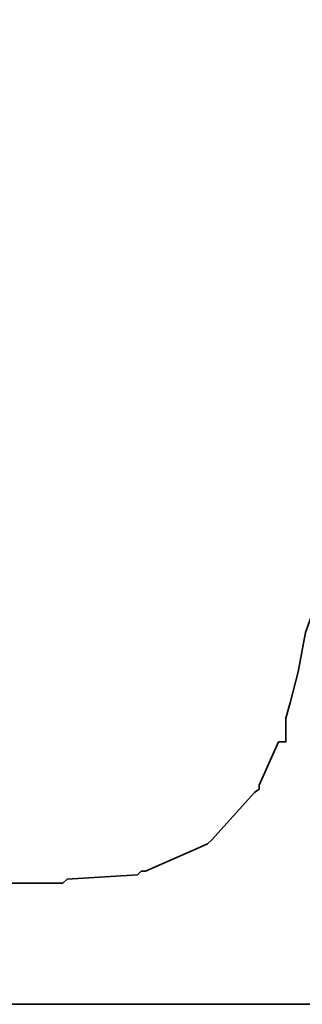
# Model space of a CAD drawing. Header units: inches. Extents: x 22 to 529, y 46 to 401.
# Tile 34 of 50: x 205.258 to 205.503, y 111.401 to 112.256. Entities that reach past the tile are written whole.
import ezdxf

# ---------------------------------------------------------------- set-up
doc = ezdxf.new("R2010")
doc.units = ezdxf.units.IN
doc.header["$LTSCALE"] = 0.1
doc.layers.add('DIM', color=4, linetype='Continuous')
doc.layers.add('layer 1', color=7, linetype='Continuous')

# ---------------------------------------------------------------- blocks, each defined once
blk = doc.blocks.new('TBI MOTION logo(完整正式版)')
at = {"layer": 'layer 1', "color": 22, "lineweight": 35}
blk.add_open_spline([(-40.59125, -7.943749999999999), (-40.59125, -7.943749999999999), (-40.97375, -7.943749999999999), (-40.97375, -7.943749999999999), (-40.97375, -7.943749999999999), (-40.97375, -7.943749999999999), (-41.38125, -7.943749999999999), (-41.38125, -7.943749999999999), (-41.38125, -7.943749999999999), (-41.38125, -7.943749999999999), (-41.54874999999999, -7.943749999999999), (-41.54874999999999, -7.943749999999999), (-41.54874999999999, -7.943749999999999), (-41.54874999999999, -7.943749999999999), (-41.59875, -7.943749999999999), (-41.59875, -7.943749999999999), (-41.59875, -7.943749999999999), (-41.59875, -7.943749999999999), (-41.88374999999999, -7.943749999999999), (-41.88374999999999, -7.943749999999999), (-41.88374999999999, -7.943749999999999), (-41.88374999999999, -7.943749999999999), (-41.90875, -7.91875), (-41.90875, -7.91875), (-41.90875, -7.91875), (-41.90875, -7.91875), (-42.19875, -7.871249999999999), (-42.19875, -7.871249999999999), (-42.19875, -7.871249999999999), (-42.19875, -7.871249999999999), (-42.43875, -7.82375), (-42.43875, -7.82375), (-42.43875, -7.82375), (-42.43875, -7.82375), (-42.45875, -7.82375), (-42.45875, -7.82375), (-42.45875, -7.82375), (-42.45875, -7.82375), (-42.48624999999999, -7.82375), (-42.48624999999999, -7.82375), (-42.48624999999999, -7.82375), (-42.48624999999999, -7.82375), (-42.67625, -7.723749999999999), (-42.67625, -7.723749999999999), (-42.67625, -7.723749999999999), (-42.67625, -7.723749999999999), (-42.70125, -7.70375), (-42.70125, -7.70375), (-42.70125, -7.70375), (-42.70125, -7.70375), (-42.72375, -7.678749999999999), (-42.72375, -7.678749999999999), (-42.72375, -7.678749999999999), (-42.72375, -7.678749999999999), (-42.86875, -7.488749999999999), (-42.86875, -7.488749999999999), (-42.86875, -7.488749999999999), (-42.86875, -7.488749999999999), (-42.89374999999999, -7.438749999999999), (-42.89374999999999, -7.438749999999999), (-42.89374999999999, -7.438749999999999), (-42.89374999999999, -7.438749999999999), (-42.91875, -7.388749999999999), (-42.91875, -7.388749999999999), (-42.91875, -7.388749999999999), (-42.91875, -7.388749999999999), (-42.93874999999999, -7.12875), (-42.93874999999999, -7.12875), (-42.93874999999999, -7.12875), (-42.93874999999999, -7.12875), (-42.96375, -7.103749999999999), (-42.96375, -7.103749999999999), (-42.96375, -7.103749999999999), (-42.96375, -7.103749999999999), (-42.96375, -7.053749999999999), (-42.96375, -7.053749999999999), (-42.96375, -7.053749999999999), (-42.96375, -7.053749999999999), (-42.96375, -7.00875), (-42.96375, -7.00875), (-42.96375, -7.00875), (-42.96375, -7.00875), (-42.91875, -6.69625), (-42.91875, -6.69625), (-42.91875, -6.69625), (-42.91875, -6.69625), (-42.91875, -6.62375), (-42.91875, -6.62375), (-42.91875, -6.62375), (-42.91875, -6.62375), (-42.91875, -6.59625), (-42.91875, -6.59625), (-42.91875, -6.59625), (-42.91875, -6.59625), (-42.91875, -6.57375), (-42.91875, -6.57375), (-42.91875, -6.57375), (-42.91875, -6.57375), (-42.91875, -6.528749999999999), (-42.91875, -6.528749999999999), (-42.91875, -6.528749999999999), (-42.91875, -6.528749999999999), (-42.89374999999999, -6.50375), (-42.89374999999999, -6.50375), (-42.89374999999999, -6.50375), (-42.89374999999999, -6.50375), (-42.84374999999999, -6.38375), (-42.84374999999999, -6.38375), (-42.84374999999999, -6.38375), (-42.84374999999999, -6.38375), (-42.84374999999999, -6.358749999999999), (-42.84374999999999, -6.358749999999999), (-42.84374999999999, -6.358749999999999), (-42.84374999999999, -6.358749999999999), (-42.74625, -6.143749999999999), (-42.74625, -6.143749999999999), (-42.74625, -6.143749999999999), (-42.74625, -6.143749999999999), (-42.70125, -5.853749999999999), (-42.70125, -5.853749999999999), (-42.70125, -5.853749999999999), (-42.70125, -5.853749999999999), (-42.60374999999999, -5.47125), (-42.60374999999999, -5.47125), (-42.60374999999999, -5.47125), (-42.60374999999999, -5.47125), (-42.60374999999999, -5.44875), (-42.60374999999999, -5.44875), (-42.60374999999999, -5.44875), (-42.60374999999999, -5.44875), (-42.38875, -4.678749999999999), (-42.38875, -4.678749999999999), (-42.38875, -4.678749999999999), (-42.38875, -4.678749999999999), (-42.36375, -4.653749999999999), (-42.36375, -4.653749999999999), (-42.36375, -4.653749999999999), (-42.36375, -4.653749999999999), (-42.12375, -3.69625), (-42.12375, -3.69625), (-42.12375, -3.69625), (-42.12375, -3.69625), (-42.12375, -3.67374), (-42.12375, -3.67374), (-42.12375, -3.67374), (-42.12375, -3.67374), (-41.78875, -2.593739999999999), (-41.78875, -2.593739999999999), (-41.78875, -2.593739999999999), (-41.78875, -2.593739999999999), (-41.18875, -0.19375), (-41.18875, -0.19375), (-41.18875, -0.19375), (-41.18875, -0.19375), (-40.54375, 2.20624), (-40.54375, 2.20624), (-40.54375, 2.20624), (-40.54375, 2.20624), (-40.25374999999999, 3.308749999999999), (-40.25374999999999, 3.308749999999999), (-40.25374999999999, 3.308749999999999), (-40.25374999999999, 3.308749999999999), (-39.98875, 4.27125), (-39.98875, 4.27125), (-39.98875, 4.27125), (-39.98875, 4.27125), (-39.77375, 5.131249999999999), (-39.77375, 5.131249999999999), (-39.77375, 5.131249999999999), (-39.77375, 5.131249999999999), (-39.67875, 5.47125), (-39.67875, 5.47125), (-39.67875, 5.47125), (-39.67875, 5.47125), (-39.60375, 5.756249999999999), (-39.60375, 5.756249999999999), (-39.60375, 5.756249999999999), (-39.60375, 5.756249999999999), (-39.60375, 5.78125), (-39.60375, 5.78125), (-39.60375, 5.78125), (-39.60375, 5.78125), (-39.50875, 5.97125), (-39.50875, 5.97125), (-39.50875, 5.97125), (-39.50875, 5.97125), (-39.50875, 6.138749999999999), (-39.50875, 6.138749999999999), (-39.50875, 6.138749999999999), (-39.50875, 6.138749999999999), (-39.48625, 6.166249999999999), (-39.48625, 6.166249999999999), (-39.48625, 6.166249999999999), (-39.48625, 6.166249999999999), (-39.46125, 6.286249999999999), (-39.46125, 6.286249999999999), (-39.46125, 6.286249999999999), (-39.46125, 6.286249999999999), (-39.46125, 6.426249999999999), (-39.46125, 6.426249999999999), (-39.46125, 6.426249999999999), (-39.46125, 6.426249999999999), (-39.41375, 6.426249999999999), (-39.41375, 6.426249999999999), (-39.41375, 6.426249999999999), (-39.41375, 6.426249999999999), (-39.29375, 6.69125), (-39.29375, 6.69125), (-39.29375, 6.69125), (-39.29375, 6.69125), (-39.26875, 6.741249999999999), (-39.26875, 6.741249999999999), (-39.26875, 6.741249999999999), (-39.26875, 6.741249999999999), (-39.24375, 6.76625), (-39.24375, 6.76625), (-39.24375, 6.76625), (-39.24375, 6.76625), (-38.98375, 7.006239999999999), (-38.98375, 7.006239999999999), (-38.98375, 7.006239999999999), (-38.98375, 7.006239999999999), (-38.95625, 7.026239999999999), (-38.95625, 7.026239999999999), (-38.95625, 7.026239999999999), (-38.95625, 7.026239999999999), (-38.78875, 7.126239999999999), (-38.78875, 7.126239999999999), (-38.78875, 7.126239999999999), (-38.78875, 7.126239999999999), (-38.76375, 7.126239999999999), (-38.76375, 7.126239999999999), (-38.76375, 7.126239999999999), (-38.76375, 7.126239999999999), (-38.74375, 7.126239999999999), (-38.74375, 7.126239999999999), (-38.74375, 7.126239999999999), (-38.74375, 7.126239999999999), (-38.52875, 7.171249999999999), (-38.52875, 7.171249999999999), (-38.52875, 7.171249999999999), (-38.52875, 7.171249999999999), (-38.52875, 7.196239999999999), (-38.52875, 7.196239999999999), (-38.52875, 7.196239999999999), (-38.52875, 7.196239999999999), (-38.50375, 7.196239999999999), (-38.50375, 7.196239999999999), (-38.50375, 7.196239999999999), (-38.50375, 7.196239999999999), (-38.26125, 7.21875), (-38.26125, 7.21875), (-38.26125, 7.21875), (-38.26125, 7.21875), (-38.23875000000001, 7.246239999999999), (-38.23875000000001, 7.246239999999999), (-38.23875000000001, 7.246239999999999), (-38.23875000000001, 7.246239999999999), (-38.21625, 7.246239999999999), (-38.21625, 7.246239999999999), (-38.21625, 7.246239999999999), (-38.21625, 7.246239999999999), (-38.18875, 7.246239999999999), (-38.18875, 7.246239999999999), (-38.18875, 7.246239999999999), (-38.18875, 7.246239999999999), (-37.90375, 7.246239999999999), (-37.90375, 7.246239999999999), (-37.90375, 7.246239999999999), (-37.90375, 7.246239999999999), (-37.85375, 7.246239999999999), (-37.85375, 7.246239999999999), (-37.85375, 7.246239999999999), (-37.85375, 7.246239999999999), (-37.75875, 7.246239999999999), (-37.75875, 7.246239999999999), (-37.75875, 7.246239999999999), (-37.75875, 7.246239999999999), (-37.42375, 7.246239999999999), (-37.42375, 7.246239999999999), (-37.42375, 7.246239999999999), (-37.42375, 7.246239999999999), (-37.08875, 7.246239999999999), (-37.08875, 7.246239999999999), (-37.08875, 7.246239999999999), (-37.08875, 7.246239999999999), (-37.06375, 7.246239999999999), (-37.06375, 7.246239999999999), (-37.06375, 7.246239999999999), (-37.06375, 7.246239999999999), (-37.06375, 7.266239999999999), (-37.06375, 7.266239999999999), (-37.06375, 7.266239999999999), (-37.06375, 7.266239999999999), (-37.03875, 7.291249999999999), (-37.03875, 7.291249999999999), (-37.03875, 7.291249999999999), (-37.03875, 7.291249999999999), (-37.03875, 7.31625), (-37.03875, 7.31625), (-37.03875, 7.31625), (-37.03875, 7.31625), (-36.94125, 7.676249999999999), (-36.94125, 7.676249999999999), (-36.94125, 7.676249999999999), (-36.94125, 7.676249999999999), (-36.86875, 7.98625), (-36.86875, 7.98625), (-36.86875, 7.98625), (-36.86875, 7.98625), (-36.98875000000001, 7.98625), (-36.98875000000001, 7.98625), (-36.98875000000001, 7.98625), (-36.98875000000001, 7.98625), (-37.42375, 7.98625), (-37.42375, 7.98625), (-37.42375, 7.98625), (-37.42375, 7.98625), (-37.94875, 7.98625), (-37.94875, 7.98625), (-37.94875, 7.98625), (-37.94875, 7.98625), (-38.57375, 7.98625), (-38.57375, 7.98625), (-38.57375, 7.98625), (-38.57375, 7.98625), (-39.29375, 7.98625), (-39.29375, 7.98625), (-39.29375, 7.98625), (-39.29375, 7.98625), (-40.82875, 7.98625), (-40.82875, 7.98625), (-40.82875, 7.98625), (-40.82875, 7.98625), (-42.36375, 7.98625), (-42.36375, 7.98625), (-42.36375, 7.98625), (-42.36375, 7.98625), (-43.08375, 7.98625), (-43.08375, 7.98625), (-43.08375, 7.98625), (-43.08375, 7.98625), (-43.70875, 7.98625), (-43.70875, 7.98625), (-43.70875, 7.98625), (-43.70875, 7.98625), (-44.23375, 7.98625), (-44.23375, 7.98625), (-44.23375, 7.98625), (-44.23375, 7.98625), (-44.66875, 7.98625), (-44.66875, 7.98625), (-44.66875, 7.98625), (-44.66875, 7.98625), (-44.88375, 7.98625), (-44.88375, 7.98625), (-44.88375, 7.98625), (-44.88375, 7.98625), (-44.90874999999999, 7.94125), (-44.90874999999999, 7.94125), (-44.90874999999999, 7.94125), (-44.90874999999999, 7.94125), (-44.90874999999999, 7.916249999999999), (-44.90874999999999, 7.916249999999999), (-44.90874999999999, 7.916249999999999), (-44.90874999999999, 7.916249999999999), (-45.00375, 7.55625), (-45.00375, 7.55625), (-45.00375, 7.55625), (-45.00375, 7.55625), (-45.05374999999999, 7.246239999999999), (-45.05374999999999, 7.246239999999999), (-45.05374999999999, 7.246239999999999), (-45.05374999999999, 7.246239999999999), (-44.61875, 7.246239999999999), (-44.61875, 7.246239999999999), (-44.61875, 7.246239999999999), (-44.61875, 7.246239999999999), (-44.11375, 7.246239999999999), (-44.11375, 7.246239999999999), (-44.11375, 7.246239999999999), (-44.11375, 7.246239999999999), (-43.99375, 7.246239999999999), (-43.99375, 7.246239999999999), (-43.99375, 7.246239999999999), (-43.99375, 7.246239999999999), (-43.94625, 7.246239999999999), (-43.94625, 7.246239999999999), (-43.94625, 7.246239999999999), (-43.94625, 7.246239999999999), (-43.92374, 7.246239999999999), (-43.92374, 7.246239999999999), (-43.92374, 7.246239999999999), (-43.92374, 7.246239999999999), (-43.65874999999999, 7.246239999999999), (-43.65874999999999, 7.246239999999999), (-43.65874999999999, 7.246239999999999), (-43.65874999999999, 7.246239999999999), (-43.63875, 7.21875), (-43.63875, 7.21875), (-43.63875, 7.21875), (-43.63875, 7.21875), (-43.46874999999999, 7.196239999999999), (-43.46874999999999, 7.196239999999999), (-43.46874999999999, 7.196239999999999), (-43.46874999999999, 7.196239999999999), (-43.39875, 7.196239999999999), (-43.39875, 7.196239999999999), (-43.39875, 7.196239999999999), (-43.39875, 7.196239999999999), (-43.37125, 7.171249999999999), (-43.37125, 7.171249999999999), (-43.37125, 7.171249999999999), (-43.37125, 7.171249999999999), (-43.34875, 7.171249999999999), (-43.34875, 7.171249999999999), (-43.34875, 7.171249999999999), (-43.34875, 7.171249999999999), (-43.20375, 7.126239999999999), (-43.20375, 7.126239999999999), (-43.20375, 7.126239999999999), (-43.20375, 7.126239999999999), (-43.05875, 7.076239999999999), (-43.05875, 7.076239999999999), (-43.05875, 7.076239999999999), (-43.05875, 7.076239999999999), (-43.01375, 7.076239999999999), (-43.01375, 7.076239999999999), (-43.01375, 7.076239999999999), (-43.01375, 7.076239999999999), (-42.98875, 7.026239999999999), (-42.98875, 7.026239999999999), (-42.98875, 7.026239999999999), (-42.98875, 7.026239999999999), (-42.79874999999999, 6.86125), (-42.79874999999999, 6.86125), (-42.79874999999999, 6.86125), (-42.79874999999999, 6.86125), (-42.77375, 6.81125), (-42.77375, 6.81125), (-42.77375, 6.81125), (-42.77375, 6.81125), (-42.74625, 6.76625), (-42.74625, 6.76625), (-42.74625, 6.76625), (-42.74625, 6.76625), (-42.72375, 6.47625), (-42.72375, 6.47625), (-42.72375, 6.47625), (-42.72375, 6.47625), (-42.70125, 6.45124), (-42.70125, 6.45124), (-42.70125, 6.45124), (-42.70125, 6.45124), (-42.70125, 6.426249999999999), (-42.70125, 6.426249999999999), (-42.70125, 6.426249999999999), (-42.70125, 6.426249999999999), (-42.72375, 6.40625), (-42.72375, 6.40625), (-42.72375, 6.40625), (-42.72375, 6.40625), (-42.74625, 5.97125), (-42.74625, 5.97125), (-42.74625, 5.97125), (-42.74625, 5.97125), (-42.74625, 5.94625), (-42.74625, 5.94625), (-42.74625, 5.94625), (-42.74625, 5.94625), (-42.74625, 5.926249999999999), (-42.74625, 5.926249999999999), (-42.74625, 5.926249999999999), (-42.74625, 5.926249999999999), (-42.77375, 5.876249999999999), (-42.77375, 5.876249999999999), (-42.77375, 5.876249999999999), (-42.77375, 5.876249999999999), (-42.81875, 5.80625), (-42.81875, 5.80625), (-42.81875, 5.80625), (-42.81875, 5.80625), (-42.86875, 5.63625), (-42.86875, 5.63625), (-42.86875, 5.63625), (-42.86875, 5.63625), (-42.91875, 5.39625), (-42.91875, 5.39625), (-42.91875, 5.39625), (-42.91875, 5.39625), (-42.91875, 5.37124), (-42.91875, 5.37124), (-42.91875, 5.37124), (-42.91875, 5.37124), (-43.01375, 5.10874), (-43.01375, 5.10874), (-43.01375, 5.10874), (-43.01375, 5.10874), (-43.10875, 4.771239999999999), (-43.10875, 4.771239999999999), (-43.10875, 4.771239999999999), (-43.10875, 4.771239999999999), (-43.29875, 3.956249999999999), (-43.29875, 3.956249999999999), (-43.29875, 3.956249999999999), (-43.29875, 3.956249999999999), (-43.58875, 2.951249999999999), (-43.58875, 2.951249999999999), (-43.58875, 2.951249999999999), (-43.58875, 2.951249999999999), (-43.87375, 1.87125), (-43.87375, 1.87125), (-43.87375, 1.87125), (-43.87375, 1.87125), (-44.52625, -0.50374), (-44.52625, -0.50374), (-44.52625, -0.50374), (-44.52625, -0.50374), (-45.14874999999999, -2.853749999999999), (-45.14874999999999, -2.853749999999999), (-45.14874999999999, -2.853749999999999), (-45.14874999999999, -2.853749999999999), (-45.43375, -3.95875), (-45.43375, -3.95875), (-45.43375, -3.95875), (-45.43375, -3.95875), (-45.69874999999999, -4.96875), (-45.69874999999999, -4.96875), (-45.69874999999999, -4.96875), (-45.69874999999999, -4.96875), (-45.91375, -5.78375), (-45.91375, -5.78375), (-45.91375, -5.78375), (-45.91375, -5.78375), (-46.01374999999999, -6.11875), (-46.01374999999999, -6.11875), (-46.01374999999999, -6.11875), (-46.01374999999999, -6.11875), (-46.01374999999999, -6.143749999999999), (-46.01374999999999, -6.143749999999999), (-46.01374999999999, -6.143749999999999), (-46.01374999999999, -6.143749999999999), (-46.10875, -6.40875), (-46.10875, -6.40875), (-46.10875, -6.40875), (-46.10875, -6.40875), (-46.15375, -6.648749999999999), (-46.15375, -6.648749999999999), (-46.15375, -6.648749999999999), (-46.15375, -6.648749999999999), (-46.20375, -6.83875), (-46.20375, -6.83875), (-46.20375, -6.83875), (-46.20375, -6.83875), (-46.22874999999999, -6.933749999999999), (-46.22874999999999, -6.933749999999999), (-46.22874999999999, -6.933749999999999), (-46.22874999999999, -6.933749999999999), (-46.22874999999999, -7.07875), (-46.22874999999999, -7.07875), (-46.22874999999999, -7.07875), (-46.22874999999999, -7.07875), (-46.27374999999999, -7.07875), (-46.27374999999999, -7.07875), (-46.27374999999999, -7.07875), (-46.27374999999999, -7.07875), (-46.39375, -7.34375), (-46.39375, -7.34375), (-46.39375, -7.34375), (-46.39375, -7.34375), (-46.39375, -7.36875), (-46.39375, -7.36875), (-46.39375, -7.36875), (-46.39375, -7.36875), (-46.42125, -7.388749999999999), (-46.42125, -7.388749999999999), (-46.42125, -7.388749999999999), (-46.42125, -7.388749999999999), (-46.68375, -7.678749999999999), (-46.68375, -7.678749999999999), (-46.68375, -7.678749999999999), (-46.68375, -7.678749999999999), (-46.70875, -7.70375), (-46.70875, -7.70375), (-46.70875, -7.70375), (-46.70875, -7.70375), (-46.75374999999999, -7.723749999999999), (-46.75374999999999, -7.723749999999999), (-46.75374999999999, -7.723749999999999), (-46.75374999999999, -7.723749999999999), (-47.08874999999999, -7.871249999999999), (-47.08874999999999, -7.871249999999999), (-47.08874999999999, -7.871249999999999), (-47.08874999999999, -7.871249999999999), (-47.11625, -7.871249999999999), (-47.11625, -7.871249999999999), (-47.11625, -7.871249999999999), (-47.11625, -7.871249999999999), (-47.13875, -7.893749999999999), (-47.13875, -7.893749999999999), (-47.13875, -7.893749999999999), (-47.13875, -7.893749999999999), (-47.56874999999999, -7.91875), (-47.56874999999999, -7.91875), (-47.56874999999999, -7.91875), (-47.56874999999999, -7.91875), (-47.59624999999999, -7.943749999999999), (-47.59624999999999, -7.943749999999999), (-47.59624999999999, -7.943749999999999), (-47.59624999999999, -7.943749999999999), (-47.64375, -7.943749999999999), (-47.64375, -7.943749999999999), (-47.64375, -7.943749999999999), (-47.64375, -7.943749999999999), (-47.73625, -7.943749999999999), (-47.73625, -7.943749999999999), (-47.73625, -7.943749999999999), (-47.73625, -7.943749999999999), (-48.07375, -7.943749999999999), (-48.07375, -7.943749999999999), (-48.07375, -7.943749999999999), (-48.07375, -7.943749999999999), (-48.36125, -7.943749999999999), (-48.36125, -7.943749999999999), (-48.36125, -7.943749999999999), (-48.36125, -7.943749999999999), (-48.36125, -7.966249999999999), (-48.36125, -7.966249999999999), (-48.36125, -7.966249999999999), (-48.36125, -7.966249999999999), (-48.36125, -7.991249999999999), (-48.36125, -7.991249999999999), (-48.36125, -7.991249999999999), (-48.36125, -7.991249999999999), (-48.38875, -8.013749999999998), (-48.38875, -8.013749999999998), (-48.38875, -8.013749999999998), (-48.38875, -8.013749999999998), (-48.50875, -8.34875), (-48.50875, -8.34875), (-48.50875, -8.34875), (-48.50875, -8.34875), (-48.55375, -8.68625), (-48.55375, -8.68625), (-48.55375, -8.68625), (-48.55375, -8.68625), (-48.45875, -8.68625), (-48.45875, -8.68625), (-48.45875, -8.68625), (-48.45875, -8.68625), (-48.07375, -8.68625), (-48.07375, -8.68625), (-48.07375, -8.68625), (-48.07375, -8.68625), (-47.52374999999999, -8.68625), (-47.52374999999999, -8.68625), (-47.52374999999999, -8.68625), (-47.52374999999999, -8.68625), (-46.92375, -8.68625), (-46.92375, -8.68625), (-46.92375, -8.68625), (-46.92375, -8.68625), (-46.25375, -8.68625), (-46.25375, -8.68625), (-46.25375, -8.68625), (-46.25375, -8.68625), (-46.20375, -8.68625), (-46.20375, -8.68625), (-46.20375, -8.68625), (-46.20375, -8.68625), (-44.71375, -8.68625), (-44.71375, -8.68625), (-44.71375, -8.68625), (-44.71375, -8.68625), (-43.22874999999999, -8.68625), (-43.22874999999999, -8.68625), (-43.22874999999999, -8.68625), (-43.22874999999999, -8.68625), (-42.55875, -8.68625), (-42.55875, -8.68625), (-42.55875, -8.68625), (-42.55875, -8.68625), (-42.50874999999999, -8.68625), (-42.50874999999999, -8.68625), (-42.50874999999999, -8.68625), (-42.50874999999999, -8.68625), (-41.93375, -8.68625), (-41.93375, -8.68625), (-41.93375, -8.68625), (-41.93375, -8.68625), (-41.38125, -8.68625), (-41.38125, -8.68625), (-41.38125, -8.68625), (-41.38125, -8.68625), (-40.97375, -8.68625), (-40.97375, -8.68625), (-40.97375, -8.68625), (-40.97375, -8.68625), (-40.78125, -8.68625), (-40.78125, -8.68625), (-40.78125, -8.68625), (-40.78125, -8.68625), (-40.78125, -8.638749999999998), (-40.78125, -8.638749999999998), (-40.78125, -8.638749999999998), (-40.78125, -8.638749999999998), (-40.75874999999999, -8.638749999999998), (-40.75874999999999, -8.638749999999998), (-40.75874999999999, -8.638749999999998), (-40.75874999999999, -8.638749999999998), (-40.66374999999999, -8.27875), (-40.66374999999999, -8.27875), (-40.66374999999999, -8.27875), (-40.66374999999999, -8.27875), (-40.59125, -7.943749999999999), (-40.59125, -7.943749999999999)], degree=3, knots=[0, 0, 0, 0, 0.0055865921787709, 0.0055865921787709, 0.0055865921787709, 0.0055865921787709, 0.0111731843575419, 0.0111731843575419, 0.0111731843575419, 0.0111731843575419, 0.0167597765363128, 0.0167597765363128, 0.0167597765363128, 0.0167597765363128, 0.0223463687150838, 0.0223463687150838, 0.0223463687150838, 0.0223463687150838, 0.0279329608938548, 0.0279329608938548, 0.0279329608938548, 0.0279329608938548, 0.0335195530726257, 0.0335195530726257, 0.0335195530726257, 0.0335195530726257, 0.0391061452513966, 0.0391061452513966, 0.0391061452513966, 0.0391061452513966, 0.0446927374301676, 0.0446927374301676, 0.0446927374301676, 0.0446927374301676, 0.0502793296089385, 0.0502793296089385, 0.0502793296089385, 0.0502793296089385, 0.0558659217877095, 0.0558659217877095, 0.0558659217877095, 0.0558659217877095, 0.0614525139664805, 0.0614525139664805, 0.0614525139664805, 0.0614525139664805, 0.0670391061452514, 0.0670391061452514, 0.0670391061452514, 0.0670391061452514, 0.0726256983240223, 0.0726256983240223, 0.0726256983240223, 0.0726256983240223, 0.0782122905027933, 0.0782122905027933, 0.0782122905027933, 0.0782122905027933, 0.0837988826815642, 0.0837988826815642, 0.0837988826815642, 0.0837988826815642, 0.0893854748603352, 0.0893854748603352, 0.0893854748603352, 0.0893854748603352, 0.0949720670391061, 0.0949720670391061, 0.0949720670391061, 0.0949720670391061, 0.1005586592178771, 0.1005586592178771, 0.1005586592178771, 0.1005586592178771, 0.106145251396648, 0.106145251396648, 0.106145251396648, 0.106145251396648, 0.1117318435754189, 0.1117318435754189, 0.1117318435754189, 0.1117318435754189, 0.1173184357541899, 0.1173184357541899, 0.1173184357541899, 0.1173184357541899, 0.1229050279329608, 0.1229050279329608, 0.1229050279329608, 0.1229050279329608, 0.1284916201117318, 0.1284916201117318, 0.1284916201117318, 0.1284916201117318, 0.1340782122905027, 0.1340782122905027, 0.1340782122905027, 0.1340782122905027, 0.1396648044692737, 0.1396648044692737, 0.1396648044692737, 0.1396648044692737, 0.1452513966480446, 0.1452513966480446, 0.1452513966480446, 0.1452513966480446, 0.1508379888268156, 0.1508379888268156, 0.1508379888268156, 0.1508379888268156, 0.1564245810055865, 0.1564245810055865, 0.1564245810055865, 0.1564245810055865, 0.1620111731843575, 0.1620111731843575, 0.1620111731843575, 0.1620111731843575, 0.1675977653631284, 0.1675977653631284, 0.1675977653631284, 0.1675977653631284, 0.1731843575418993, 0.1731843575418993, 0.1731843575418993, 0.1731843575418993, 0.1787709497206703, 0.1787709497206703, 0.1787709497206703, 0.1787709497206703, 0.1843575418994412, 0.1843575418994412, 0.1843575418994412, 0.1843575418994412, 0.1899441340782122, 0.1899441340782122, 0.1899441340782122, 0.1899441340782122, 0.1955307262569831, 0.1955307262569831, 0.1955307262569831, 0.1955307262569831, 0.2011173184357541, 0.2011173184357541, 0.2011173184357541, 0.2011173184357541, 0.206703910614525, 0.206703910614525, 0.206703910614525, 0.206703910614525, 0.2122905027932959, 0.2122905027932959, 0.2122905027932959, 0.2122905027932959, 0.2178770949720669, 0.2178770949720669, 0.2178770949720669, 0.2178770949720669, 0.2234636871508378, 0.2234636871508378, 0.2234636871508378, 0.2234636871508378, 0.2290502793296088, 0.2290502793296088, 0.2290502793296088, 0.2290502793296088, 0.2346368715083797, 0.2346368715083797, 0.2346368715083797, 0.2346368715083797, 0.2402234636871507, 0.2402234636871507, 0.2402234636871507, 0.2402234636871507, 0.2458100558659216, 0.2458100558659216, 0.2458100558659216, 0.2458100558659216, 0.2513966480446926, 0.2513966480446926, 0.2513966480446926, 0.2513966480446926, 0.2569832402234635, 0.2569832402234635, 0.2569832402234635, 0.2569832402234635, 0.2625698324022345, 0.2625698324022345, 0.2625698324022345, 0.2625698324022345, 0.2681564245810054, 0.2681564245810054, 0.2681564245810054, 0.2681564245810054, 0.2737430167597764, 0.2737430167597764, 0.2737430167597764, 0.2737430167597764, 0.2793296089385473, 0.2793296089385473, 0.2793296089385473, 0.2793296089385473, 0.2849162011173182, 0.2849162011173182, 0.2849162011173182, 0.2849162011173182, 0.2905027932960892, 0.2905027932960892, 0.2905027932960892, 0.2905027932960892, 0.2960893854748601, 0.2960893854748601, 0.2960893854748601, 0.2960893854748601, 0.3016759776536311, 0.3016759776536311, 0.3016759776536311, 0.3016759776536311, 0.3072625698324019, 0.3072625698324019, 0.3072625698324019, 0.3072625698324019, 0.312849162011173, 0.312849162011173, 0.312849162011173, 0.312849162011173, 0.3184357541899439, 0.3184357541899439, 0.3184357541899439, 0.3184357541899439, 0.3240223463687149, 0.3240223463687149, 0.3240223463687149, 0.3240223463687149, 0.3296089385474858, 0.3296089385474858, 0.3296089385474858, 0.3296089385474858, 0.3351955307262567, 0.3351955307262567, 0.3351955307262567, 0.3351955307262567, 0.3407821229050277, 0.3407821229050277, 0.3407821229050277, 0.3407821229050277, 0.3463687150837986, 0.3463687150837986, 0.3463687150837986, 0.3463687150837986, 0.3519553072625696, 0.3519553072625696, 0.3519553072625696, 0.3519553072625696, 0.3575418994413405, 0.3575418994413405, 0.3575418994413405, 0.3575418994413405, 0.3631284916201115, 0.3631284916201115, 0.3631284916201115, 0.3631284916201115, 0.3687150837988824, 0.3687150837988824, 0.3687150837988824, 0.3687150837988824, 0.3743016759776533, 0.3743016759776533, 0.3743016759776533, 0.3743016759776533, 0.3798882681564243, 0.3798882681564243, 0.3798882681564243, 0.3798882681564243, 0.3854748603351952, 0.3854748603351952, 0.3854748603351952, 0.3854748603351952, 0.3910614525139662, 0.3910614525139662, 0.3910614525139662, 0.3910614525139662, 0.3966480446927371, 0.3966480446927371, 0.3966480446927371, 0.3966480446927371, 0.4022346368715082, 0.4022346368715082, 0.4022346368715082, 0.4022346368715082, 0.407821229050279, 0.407821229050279, 0.407821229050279, 0.407821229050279, 0.4134078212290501, 0.4134078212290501, 0.4134078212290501, 0.4134078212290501, 0.4189944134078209, 0.4189944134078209, 0.4189944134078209, 0.4189944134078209, 0.4245810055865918, 0.4245810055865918, 0.4245810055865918, 0.4245810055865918, 0.4301675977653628, 0.4301675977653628, 0.4301675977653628, 0.4301675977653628, 0.4357541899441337, 0.4357541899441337, 0.4357541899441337, 0.4357541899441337, 0.4413407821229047, 0.4413407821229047, 0.4413407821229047, 0.4413407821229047, 0.4469273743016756, 0.4469273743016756, 0.4469273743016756, 0.4469273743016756, 0.4525139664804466, 0.4525139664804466, 0.4525139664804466, 0.4525139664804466, 0.4581005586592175, 0.4581005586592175, 0.4581005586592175, 0.4581005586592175, 0.4636871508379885, 0.4636871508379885, 0.4636871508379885, 0.4636871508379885, 0.4692737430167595, 0.4692737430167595, 0.4692737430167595, 0.4692737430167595, 0.4748603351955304, 0.4748603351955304, 0.4748603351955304, 0.4748603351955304, 0.4804469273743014, 0.4804469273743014, 0.4804469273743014, 0.4804469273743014, 0.4860335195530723, 0.4860335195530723, 0.4860335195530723, 0.4860335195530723, 0.4916201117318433, 0.4916201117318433, 0.4916201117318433, 0.4916201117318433, 0.4972067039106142, 0.4972067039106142, 0.4972067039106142, 0.4972067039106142, 0.5027932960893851, 0.5027932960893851, 0.5027932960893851, 0.5027932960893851, 0.508379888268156, 0.508379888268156, 0.508379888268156, 0.508379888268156, 0.513966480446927, 0.513966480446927, 0.513966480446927, 0.513966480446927, 0.519553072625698, 0.519553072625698, 0.519553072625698, 0.519553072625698, 0.525139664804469, 0.525139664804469, 0.525139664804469, 0.525139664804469, 0.53072625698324, 0.53072625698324, 0.53072625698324, 0.53072625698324, 0.536312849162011, 0.536312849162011, 0.536312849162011, 0.536312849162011, 0.541899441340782, 0.541899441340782, 0.541899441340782, 0.541899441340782, 0.547486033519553, 0.547486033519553, 0.547486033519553, 0.547486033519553, 0.553072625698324, 0.553072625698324, 0.553072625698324, 0.553072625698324, 0.558659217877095, 0.558659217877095, 0.558659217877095, 0.558659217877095, 0.564245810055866, 0.564245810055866, 0.564245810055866, 0.564245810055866, 0.569832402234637, 0.569832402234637, 0.569832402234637, 0.569832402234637, 0.575418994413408, 0.575418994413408, 0.575418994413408, 0.575418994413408, 0.581005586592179, 0.581005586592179, 0.581005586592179, 0.581005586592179, 0.58659217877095, 0.58659217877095, 0.58659217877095, 0.58659217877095, 0.592178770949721, 0.592178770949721, 0.592178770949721, 0.592178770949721, 0.5977653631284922, 0.5977653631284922, 0.5977653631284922, 0.5977653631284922, 0.603351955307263, 0.603351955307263, 0.603351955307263, 0.603351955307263, 0.608938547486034, 0.608938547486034, 0.608938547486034, 0.608938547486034, 0.6145251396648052, 0.6145251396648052, 0.6145251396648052, 0.6145251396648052, 0.6201117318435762, 0.6201117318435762, 0.6201117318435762, 0.6201117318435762, 0.6256983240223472, 0.6256983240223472, 0.6256983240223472, 0.6256983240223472, 0.631284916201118, 0.631284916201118, 0.631284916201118, 0.631284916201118, 0.6368715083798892, 0.6368715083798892, 0.6368715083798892, 0.6368715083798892, 0.6424581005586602, 0.6424581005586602, 0.6424581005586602, 0.6424581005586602, 0.6480446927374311, 0.6480446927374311, 0.6480446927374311, 0.6480446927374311, 0.6536312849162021, 0.6536312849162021, 0.6536312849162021, 0.6536312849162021, 0.6592178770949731, 0.6592178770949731, 0.6592178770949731, 0.6592178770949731, 0.6648044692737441, 0.6648044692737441, 0.6648044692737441, 0.6648044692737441, 0.6703910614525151, 0.6703910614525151, 0.6703910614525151, 0.6703910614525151, 0.6759776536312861, 0.6759776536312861, 0.6759776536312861, 0.6759776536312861, 0.6815642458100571, 0.6815642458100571, 0.6815642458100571, 0.6815642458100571, 0.687150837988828, 0.687150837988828, 0.687150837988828, 0.687150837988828, 0.6927374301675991, 0.6927374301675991, 0.6927374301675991, 0.6927374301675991, 0.69832402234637, 0.69832402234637, 0.69832402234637, 0.69832402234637, 0.703910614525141, 0.703910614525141, 0.703910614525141, 0.703910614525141, 0.7094972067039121, 0.7094972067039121, 0.7094972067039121, 0.7094972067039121, 0.715083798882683, 0.715083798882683, 0.715083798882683, 0.715083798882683, 0.7206703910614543, 0.7206703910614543, 0.7206703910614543, 0.7206703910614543, 0.7262569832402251, 0.7262569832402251, 0.7262569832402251, 0.7262569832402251, 0.731843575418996, 0.731843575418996, 0.731843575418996, 0.731843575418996, 0.7374301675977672, 0.7374301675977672, 0.7374301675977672, 0.7374301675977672, 0.7430167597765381, 0.7430167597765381, 0.7430167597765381, 0.7430167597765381, 0.7486033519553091, 0.7486033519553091, 0.7486033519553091, 0.7486033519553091, 0.75418994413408, 0.75418994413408, 0.75418994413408, 0.75418994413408, 0.7597765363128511, 0.7597765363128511, 0.7597765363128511, 0.7597765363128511, 0.7653631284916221, 0.7653631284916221, 0.7653631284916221, 0.7653631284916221, 0.770949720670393, 0.770949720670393, 0.770949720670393, 0.770949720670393, 0.7765363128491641, 0.7765363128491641, 0.7765363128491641, 0.7765363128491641, 0.7821229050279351, 0.7821229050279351, 0.7821229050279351, 0.7821229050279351, 0.787709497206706, 0.787709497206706, 0.787709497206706, 0.787709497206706, 0.7932960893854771, 0.7932960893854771, 0.7932960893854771, 0.7932960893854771, 0.798882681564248, 0.798882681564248, 0.798882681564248, 0.798882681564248, 0.8044692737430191, 0.8044692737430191, 0.8044692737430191, 0.8044692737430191, 0.8100558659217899, 0.8100558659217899, 0.8100558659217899, 0.8100558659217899, 0.8156424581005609, 0.8156424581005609, 0.8156424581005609, 0.8156424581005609, 0.8212290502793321, 0.8212290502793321, 0.8212290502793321, 0.8212290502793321, 0.8268156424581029, 0.8268156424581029, 0.8268156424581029, 0.8268156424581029, 0.8324022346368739, 0.8324022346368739, 0.8324022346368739, 0.8324022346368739, 0.8379888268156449, 0.8379888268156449, 0.8379888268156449, 0.8379888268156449, 0.8435754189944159, 0.8435754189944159, 0.8435754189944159, 0.8435754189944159, 0.8491620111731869, 0.8491620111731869, 0.8491620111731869, 0.8491620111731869, 0.8547486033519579, 0.8547486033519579, 0.8547486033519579, 0.8547486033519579, 0.8603351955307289, 0.8603351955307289, 0.8603351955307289, 0.8603351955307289, 0.8659217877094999, 0.8659217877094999, 0.8659217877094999, 0.8659217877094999, 0.8715083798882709, 0.8715083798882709, 0.8715083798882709, 0.8715083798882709, 0.8770949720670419, 0.8770949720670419, 0.8770949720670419, 0.8770949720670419, 0.8826815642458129, 0.8826815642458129, 0.8826815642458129, 0.8826815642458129, 0.888268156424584, 0.888268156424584, 0.888268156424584, 0.888268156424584, 0.8938547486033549, 0.8938547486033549, 0.8938547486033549, 0.8938547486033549, 0.8994413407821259, 0.8994413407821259, 0.8994413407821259, 0.8994413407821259, 0.9050279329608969, 0.9050279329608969, 0.9050279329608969, 0.9050279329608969, 0.9106145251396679, 0.9106145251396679, 0.9106145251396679, 0.9106145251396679, 0.9162011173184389, 0.9162011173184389, 0.9162011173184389, 0.9162011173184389, 0.9217877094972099, 0.9217877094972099, 0.9217877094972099, 0.9217877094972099, 0.9273743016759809, 0.9273743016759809, 0.9273743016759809, 0.9273743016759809, 0.9329608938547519, 0.9329608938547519, 0.9329608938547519, 0.9329608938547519, 0.9385474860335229, 0.9385474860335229, 0.9385474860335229, 0.9385474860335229, 0.944134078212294, 0.944134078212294, 0.944134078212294, 0.944134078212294, 0.9497206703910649, 0.9497206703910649, 0.9497206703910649, 0.9497206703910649, 0.9553072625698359, 0.9553072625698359, 0.9553072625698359, 0.9553072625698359, 0.960893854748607, 0.960893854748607, 0.960893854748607, 0.960893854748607, 0.9664804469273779, 0.9664804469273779, 0.9664804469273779, 0.9664804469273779, 0.972067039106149, 0.972067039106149, 0.972067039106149, 0.972067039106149, 0.9776536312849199, 0.9776536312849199, 0.9776536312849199, 0.9776536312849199, 0.9832402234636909, 0.9832402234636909, 0.9832402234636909, 0.9832402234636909, 0.988826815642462, 0.988826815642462, 0.988826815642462, 0.988826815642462, 0.9944134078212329, 0.9944134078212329, 0.9944134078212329, 0.9944134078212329, 1, 1, 1, 1], dxfattribs=at)

msp = doc.modelspace()

# ---------------------------------------------------------------- block references
at = {"layer": 'DIM', "xscale": 0.141750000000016, "yscale": 0.1417499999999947, "zscale": 0.14175}
msp.add_blockref('TBI MOTION logo(完整正式版)', (212.0417186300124, 112.6320851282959), dxfattribs=at)

doc.saveas('drawing.dxf')
